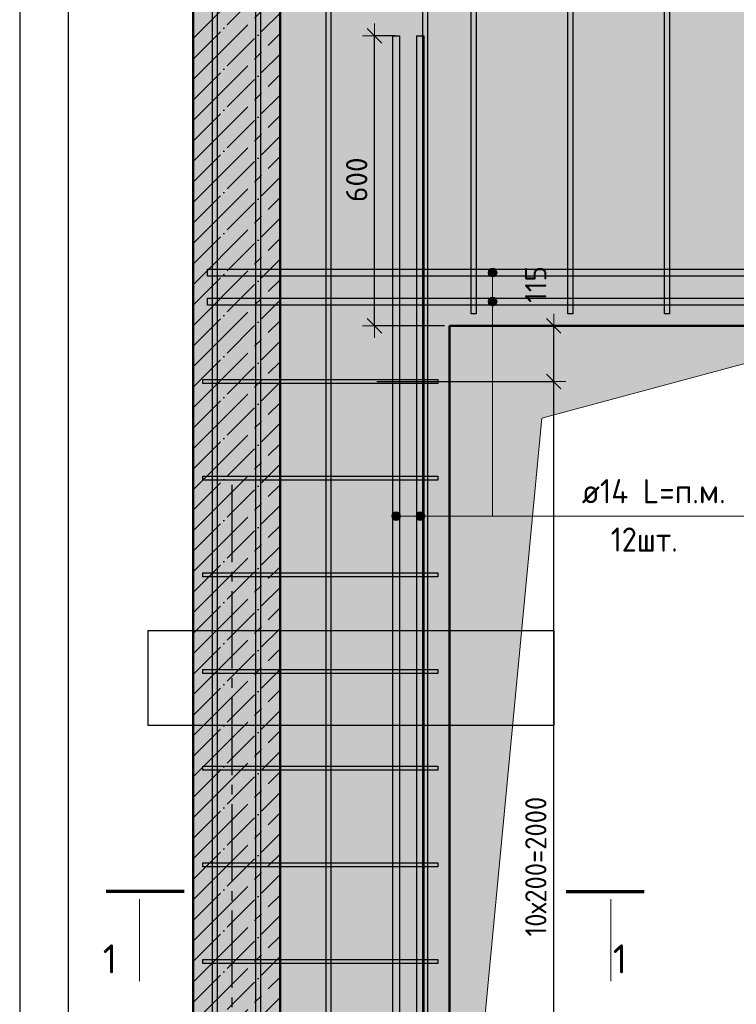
# Model space of a CAD drawing. Header units: millimetres. Extents: x -19950 to 69837, y -2757 to 40090.
# Tile 96 of 136: x 33447 to 34929, y 25510 to 27547. Entities that reach past the tile are written whole.
import ezdxf

# ---------------------------------------------------------------- set-up
doc = ezdxf.new("R2010")
doc.units = ezdxf.units.MM
doc.header["$PDMODE"] = 65
doc.linetypes.add('______11', pattern=[100, 80, -10, 0, -10])
doc.linetypes.add('______5', pattern=[220, 160, -20, 20, -20])
for name, color, linetype, lineweight in [('Standard', 7, 'Continuous', 25), ('Арм.стержн. вертикальными 1', 22, 'Continuous', 35), ('Арм.стержн. Доп. арматура', 180, 'Continuous', 35), ('Арм.стержн. Хомут', 240, 'Continuous', 35), ('Размерная линия_ общее', 7, 'Continuous', 13), ('Фундамент (1)', 7, 'Continuous', 35)]:
    doc.layers.add(name, color=color, linetype=linetype, lineweight=lineweight)
doc.layers.add('Осевая линия_ общее', color=7, linetype='______5', lineweight=13, true_color=0xa0a0a0)
doc.styles.add('ISOCPEUR', font='ISOCPEUR')
doc.dimstyles.new('DIMSTYLE_5', dxfattribs={"dimtxt": 44, "dimasz": 50, "dimexe": 0, "dimexo": 0, "dimgap": 22, "dimtad": 2, "dimdec": 0, "dimrnd": 5, "dimzin": 12, "dimdsep": 46, "dimtxsty": 'ISOCPEUR', "dimblk1": 'ALL_ML_STRICH', "dimblk2": 'ALL_ML_STRICH', "dimsah": 1, "dimcen": 0, "dimclrd": 7, "dimclre": 256, "dimclrt": 7, "dimadec": 0, "dimazin": 0, "dimtfac": 1, "dimtdec": 0, "dimtix": 1, "dimtmove": 2, "dimatfit": 3, "dimfxl": 0, "dimtvp": 1.2, "dimtzin": 0, "dimlwd": 0, "dimlwe": -3, "dimarcsym": 0})
doc.dimstyles.new('DIMSTYLE_7', dxfattribs={"dimtxt": 44, "dimasz": 50, "dimexe": 0, "dimexo": 0, "dimgap": 22, "dimtad": 2, "dimdec": 0, "dimrnd": 5, "dimzin": 12, "dimdsep": 46, "dimtxsty": 'ISOCPEUR', "dimblk1": 'ALL_ML_STRICH', "dimblk2": 'ALL_ML_STRICH', "dimsah": 1, "dimcen": 0, "dimclrd": 7, "dimclre": 256, "dimclrt": 7, "dimadec": 0, "dimazin": 0, "dimtfac": 1, "dimtdec": 0, "dimtix": 1, "dimtmove": 2, "dimatfit": 3, "dimfxl": 0, "dimtzin": 0, "dimlwd": 0, "dimlwe": -3, "dimarcsym": 0})

# ---------------------------------------------------------------- blocks, each defined once
blk = doc.blocks.new('ALL_ML_STRICH')
at = {"color": 0, "linetype": 'ByBlock', "lineweight": -2}
for p, q in [((0, -0.5), (0, 0.5)), ((-1, 0), (0.5, 0)), ((-0.3, -0.3), (0.3, 0.3))]:
    blk.add_line(p, q, dxfattribs=at)
blk = doc.blocks.new('*D147')
at = {"layer": 'DEFPOINTS', "color": 7, "linetype": 'Continuous', "lineweight": 13, "transparency": 33554687}
for p in [(34165.5, 26798.7), (34193.7, 24798.7), (34551.5, 24798.7)]:
    blk.add_point(p, dxfattribs=at)
at = {"layer": 'Размерная линия_ общее', "color": 253, "linetype": 'Continuous', "lineweight": -2, "true_color": 0xa0a0a0, "transparency": 33554687}
for p, q in [((34185.5, 26798.7), (34551.5, 26798.7)), ((34213.7, 24798.7), (34551.5, 24798.7))]:
    blk.add_line(p, q, dxfattribs=at)
at = {"layer": 'Размерная линия_ общее', "color": 7, "linetype": 'Continuous', "lineweight": -2, "transparency": 33554687}
blk.add_line((34551.5, 24798.7), (34551.5, 26798.7), dxfattribs=at)
at = {"layer": 'Размерная линия_ общее', "color": 7, "linetype": 'Continuous', "lineweight": 13, "transparency": 33554687, "xscale": 50, "yscale": 50, "zscale": 50}
for p, rotation in [((34551.5, 26798.7), 90), ((34551.5, 24798.7), 270)]:
    blk.add_blockref('ALL_ML_STRICH', p, dxfattribs=dict(at, rotation=rotation))
at = {"layer": 'Размерная линия_ общее', "color": 7, "linetype": 'Continuous', "lineweight": 13, "transparency": 33554687, "insert": (34492.5, 25650.7), "char_height": 44, "width": 2.2, "attachment_point": 1, "rotation": 90, "line_spacing_factor": 0.60241, "style": 'ISOCPEUR'}
blk.add_mtext('\\W0.91;10х200=2000', dxfattribs=at)
blk = doc.blocks.new('*D148')
at = {"layer": 'DEFPOINTS', "color": 7, "linetype": 'Continuous', "lineweight": 13, "transparency": 33554687}
for p in [(34345.8, 26913.7), (34165.5, 26798.7), (34551.5, 26798.7)]:
    blk.add_point(p, dxfattribs=at)
at = {"layer": 'Размерная линия_ общее', "color": 253, "linetype": 'Continuous', "lineweight": -2, "true_color": 0xa0a0a0, "transparency": 33554687}
for p, q in [((34365.8, 26913.7), (34551.5, 26913.7)), ((34185.5, 26798.7), (34551.5, 26798.7))]:
    blk.add_line(p, q, dxfattribs=at)
at = {"layer": 'Размерная линия_ общее', "color": 7, "linetype": 'Continuous', "lineweight": -2, "transparency": 33554687}
blk.add_line((34551.5, 26798.7), (34551.5, 26913.7), dxfattribs=at)
at = {"layer": 'Размерная линия_ общее', "color": 7, "linetype": 'Continuous', "lineweight": 13, "transparency": 33554687, "xscale": 50, "yscale": 50, "zscale": 50}
for p, rotation in [((34551.5, 26913.7), 90), ((34551.5, 26798.7), 270)]:
    blk.add_blockref('ALL_ML_STRICH', p, dxfattribs=dict(at, rotation=rotation))
at = {"layer": 'Размерная линия_ общее', "color": 7, "linetype": 'Continuous', "lineweight": 13, "transparency": 33554687, "insert": (34514.3, 26999.4), "char_height": 44, "width": 132, "attachment_point": 5, "rotation": 90, "style": 'ISOCPEUR'}
blk.add_mtext('\\A1;{115}', dxfattribs=at)
blk = doc.blocks.new('*D149')
at = {"layer": 'DEFPOINTS', "color": 7, "linetype": 'Continuous', "lineweight": 13, "transparency": 33554687}
for p in [(34243.8, 27513.7), (34181.1, 26913.7), (34345.8, 26913.7)]:
    blk.add_point(p, dxfattribs=at)
at = {"layer": 'Размерная линия_ общее', "color": 253, "linetype": 'Continuous', "lineweight": -2, "true_color": 0xa0a0a0, "transparency": 33554687}
for p, q in [((34223.8, 27513.7), (34181.1, 27513.7)), ((34325.8, 26913.7), (34181.1, 26913.7))]:
    blk.add_line(p, q, dxfattribs=at)
at = {"layer": 'Размерная линия_ общее', "color": 7, "linetype": 'Continuous', "lineweight": -2, "transparency": 33554687}
blk.add_line((34181.1, 26913.7), (34181.1, 27513.7), dxfattribs=at)
at = {"layer": 'Размерная линия_ общее', "color": 7, "linetype": 'Continuous', "lineweight": 13, "transparency": 33554687, "xscale": 50, "yscale": 50, "zscale": 50}
for p, rotation in [((34181.1, 27513.7), 90), ((34181.1, 26913.7), 270)]:
    blk.add_blockref('ALL_ML_STRICH', p, dxfattribs=dict(at, rotation=rotation))
at = {"layer": 'Размерная линия_ общее', "color": 7, "linetype": 'Continuous', "lineweight": 13, "transparency": 33554687, "insert": (34144.1, 27215.9), "char_height": 44, "width": 132, "attachment_point": 5, "rotation": 90, "style": 'ISOCPEUR'}
blk.add_mtext('\\A1;{600}', dxfattribs=at)

msp = doc.modelspace()

# ---------------------------------------------------------------- hatches: boundary and pattern name
at = {"layer": 'Standard', "linetype": 'Continuous', "lineweight": 13, "transparency": 33554687}
h = msp.add_hatch(color=7, dxfattribs=at)
h.paths.add_polyline_path([(34335.8, 26913.7), (35235.8, 26913.7), (35235.8, 24713.7), (35585.8, 24713.7), (35585.8, 29393.7), (33985.8, 29393.7), (33985.8, 24713.7), (34335.8, 24713.7)])
h.paths.add_polyline_path([(35455.8, 25883.7), (35455.7, 25881.6), (35455.3, 25879.5), (35454.8, 25877.5), (35454, 25875.5), (35453.1, 25873.7), (35451.9, 25871.9), (35450.6, 25870.3), (35449.1, 25868.8), (35447.5, 25867.5), (35445.8, 25866.3), (35443.9, 25865.4), (35441.9, 25864.6), (35439.9, 25864.1), (35437.9, 25863.8), (35435.8, 25863.7), (35433.7, 25863.8), (35431.6, 25864.1), (35429.6, 25864.6), (35427.6, 25865.4), (35425.8, 25866.3), (35424, 25867.5), (35422.4, 25868.8), (35420.9, 25870.3), (35419.6, 25871.9), (35418.4, 25873.7), (35417.5, 25875.5), (35416.7, 25877.5), (35416.2, 25879.5), (35415.9, 25881.6), (35415.8, 25883.7), (35415.9, 25885.8), (35416.2, 25887.8), (35416.7, 25889.8), (35417.5, 25891.8), (35418.4, 25893.7), (35419.6, 25895.4), (35420.9, 25897.1), (35422.4, 25898.5), (35424, 25899.8), (35425.8, 25901), (35427.6, 25901.9), (35429.6, 25902.7), (35431.6, 25903.2), (35433.7, 25903.6), (35435.8, 25903.7), (35437.9, 25903.6), (35439.9, 25903.2), (35441.9, 25902.7), (35443.9, 25901.9), (35445.8, 25901), (35447.5, 25899.8), (35449.1, 25898.5), (35450.6, 25897.1), (35451.9, 25895.4), (35453.1, 25893.7), (35454, 25891.8), (35454.8, 25889.8), (35455.3, 25887.8), (35455.7, 25885.8)], flags=16)
at = {"layer": 'Standard', "linetype": 'Continuous', "lineweight": -3, "transparency": 33554687}
msp.add_hatch(color=7, dxfattribs=at).paths.add_polyline_path([(33985.8, 24713.7), (33985.8, 27833.7), (33805.8, 27833.7), (33805.8, 24713.7)])
at = {"layer": 'Арм.стержн. Доп. арматура', "linetype": 'Continuous', "lineweight": 13, "transparency": 33554687}
for points in [[(34416.2, 27023.7), (34434.2, 27023.7), (34433, 27028.2)], [(34416.2, 27023.7), (34433, 27028.2), (34417.5, 27028.2)], [(34416.2, 27023.7), (34434.2, 27023.7), (34433, 27028.2)], [(34416.2, 27023.7), (34433, 27028.2), (34417.5, 27028.2)], [(34417.5, 27028.2), (34433, 27028.2), (34429.7, 27031.4)], [(34417.5, 27028.2), (34429.7, 27031.4), (34420.7, 27031.4)], [(34417.5, 27028.2), (34433, 27028.2), (34429.7, 27031.4)], [(34417.5, 27028.2), (34429.7, 27031.4), (34420.7, 27031.4)], [(34420.7, 27031.4), (34429.7, 27031.4), (34425.2, 27032.7)], [(34420.7, 27031.4), (34429.7, 27031.4), (34425.2, 27032.7)], [(34417.5, 27019.2), (34434.2, 27023.7), (34416.2, 27023.7)], [(34417.5, 27019.2), (34434.2, 27023.7), (34416.2, 27023.7)], [(34417.5, 27019.2), (34433, 27019.2), (34434.2, 27023.7)], [(34417.5, 27019.2), (34433, 27019.2), (34434.2, 27023.7)], [(34420.7, 27015.9), (34433, 27019.2), (34417.5, 27019.2)], [(34420.7, 27015.9), (34433, 27019.2), (34417.5, 27019.2)], [(34420.7, 27015.9), (34429.7, 27015.9), (34433, 27019.2)], [(34420.7, 27015.9), (34429.7, 27015.9), (34433, 27019.2)], [(34429.7, 27015.9), (34420.7, 27015.9), (34425.2, 27014.7)], [(34429.7, 27015.9), (34420.7, 27015.9), (34425.2, 27014.7)], [(34416.2, 26963.7), (34434.2, 26963.7), (34433, 26968.2)], [(34416.2, 26963.7), (34433, 26968.2), (34417.5, 26968.2)], [(34416.2, 26963.7), (34434.2, 26963.7), (34433, 26968.2)], [(34416.2, 26963.7), (34433, 26968.2), (34417.5, 26968.2)], [(34417.5, 26968.2), (34433, 26968.2), (34429.7, 26971.4)], [(34417.5, 26968.2), (34429.7, 26971.4), (34420.7, 26971.4)], [(34417.5, 26968.2), (34433, 26968.2), (34429.7, 26971.4)], [(34417.5, 26968.2), (34429.7, 26971.4), (34420.7, 26971.4)], [(34420.7, 26971.4), (34429.7, 26971.4), (34425.2, 26972.7)], [(34420.7, 26971.4), (34429.7, 26971.4), (34425.2, 26972.7)], [(34417.5, 26959.2), (34434.2, 26963.7), (34416.2, 26963.7)], [(34417.5, 26959.2), (34434.2, 26963.7), (34416.2, 26963.7)], [(34417.5, 26959.2), (34433, 26959.2), (34434.2, 26963.7)], [(34417.5, 26959.2), (34433, 26959.2), (34434.2, 26963.7)], [(34420.7, 26955.9), (34433, 26959.2), (34417.5, 26959.2)], [(34420.7, 26955.9), (34433, 26959.2), (34417.5, 26959.2)], [(34420.7, 26955.9), (34429.7, 26955.9), (34433, 26959.2)], [(34420.7, 26955.9), (34429.7, 26955.9), (34433, 26959.2)], [(34429.7, 26955.9), (34420.7, 26955.9), (34425.2, 26954.7)], [(34429.7, 26955.9), (34420.7, 26955.9), (34425.2, 26954.7)], [(34218, 26515.4), (34218, 26524.4), (34216.8, 26519.9)], [(34218, 26515.4), (34218, 26524.4), (34216.8, 26519.9)], [(34221.3, 26512.1), (34221.3, 26527.6), (34218, 26524.4)], [(34221.3, 26512.1), (34221.3, 26527.6), (34218, 26524.4)], [(34221.3, 26512.1), (34218, 26524.4), (34218, 26515.4)], [(34221.3, 26512.1), (34218, 26524.4), (34218, 26515.4)], [(34225.8, 26510.9), (34225.8, 26528.9), (34221.3, 26527.6)], [(34225.8, 26510.9), (34225.8, 26528.9), (34221.3, 26527.6)], [(34225.8, 26510.9), (34221.3, 26527.6), (34221.3, 26512.1)], [(34225.8, 26510.9), (34221.3, 26527.6), (34221.3, 26512.1)], [(34230.3, 26512.1), (34230.3, 26527.6), (34225.8, 26528.9)], [(34230.3, 26512.1), (34225.8, 26528.9), (34225.8, 26510.9)], [(34230.3, 26512.1), (34230.3, 26527.6), (34225.8, 26528.9)], [(34230.3, 26512.1), (34225.8, 26528.9), (34225.8, 26510.9)], [(34233.5, 26515.4), (34233.5, 26524.4), (34230.3, 26527.6)], [(34233.5, 26515.4), (34230.3, 26527.6), (34230.3, 26512.1)], [(34233.5, 26515.4), (34233.5, 26524.4), (34230.3, 26527.6)], [(34233.5, 26515.4), (34230.3, 26527.6), (34230.3, 26512.1)], [(34233.5, 26524.4), (34233.5, 26515.4), (34234.8, 26519.9)], [(34233.5, 26524.4), (34233.5, 26515.4), (34234.8, 26519.9)], [(34268, 26515.4), (34268, 26524.4), (34266.8, 26519.9)], [(34268, 26515.4), (34268, 26524.4), (34266.8, 26519.9)], [(34271.3, 26512.1), (34271.3, 26527.6), (34268, 26524.4)], [(34271.3, 26512.1), (34271.3, 26527.6), (34268, 26524.4)], [(34271.3, 26512.1), (34268, 26524.4), (34268, 26515.4)], [(34271.3, 26512.1), (34268, 26524.4), (34268, 26515.4)], [(34275.8, 26510.9), (34275.8, 26528.9), (34271.3, 26527.6)], [(34275.8, 26510.9), (34275.8, 26528.9), (34271.3, 26527.6)], [(34275.8, 26510.9), (34271.3, 26527.6), (34271.3, 26512.1)], [(34275.8, 26510.9), (34271.3, 26527.6), (34271.3, 26512.1)], [(34280.3, 26512.1), (34280.3, 26527.6), (34275.8, 26528.9)], [(34280.3, 26512.1), (34275.8, 26528.9), (34275.8, 26510.9)], [(34280.3, 26512.1), (34280.3, 26527.6), (34275.8, 26528.9)], [(34280.3, 26512.1), (34275.8, 26528.9), (34275.8, 26510.9)], [(34283.5, 26515.4), (34283.5, 26524.4), (34280.3, 26527.6)], [(34283.5, 26515.4), (34280.3, 26527.6), (34280.3, 26512.1)], [(34283.5, 26515.4), (34283.5, 26524.4), (34280.3, 26527.6)], [(34283.5, 26515.4), (34280.3, 26527.6), (34280.3, 26512.1)], [(34283.5, 26524.4), (34283.5, 26515.4), (34284.8, 26519.9)], [(34283.5, 26524.4), (34283.5, 26515.4), (34284.8, 26519.9)]]:
    msp.add_hatch(color=7, dxfattribs=at).paths.add_polyline_path(points)
at = {"layer": 'Фундамент (1)', "linetype": 'Continuous', "lineweight": 13, "true_color": 0x2d2d2d, "transparency": 33554687}
msp.add_hatch(color=250, dxfattribs=at).paths.add_polyline_path([(34526.7, 26722.7), (35235.8, 26913.7), (34335.8, 26913.7), (34335.8, 24713.7)])

# ---------------------------------------------------------------- linework, layer by layer
at = {"color": 52, "linetype": 'Continuous', "lineweight": -3, "transparency": 33554687}
for p, q in [((33547.4, 29508.3), (33547.4, 24368.4)), ((33547.4, 29508.3), (33547.4, 24368.4)), ((33712.5, 26283), (33712.5, 26088)), ((34552.5, 26283), (33712.5, 26283)), ((33712.5, 26283), (33712.5, 26088)), ((34552.5, 26283), (33712.5, 26283)), ((34552.5, 26088), (34552.5, 26283)), ((34552.5, 26088), (34552.5, 26283)), ((33712.5, 26088), (34552.5, 26088)), ((33712.5, 26088), (34552.5, 26088))]:
    msp.add_line(p, q, dxfattribs=at)
at = {"layer": 'Standard', "color": 7, "linetype": 'Continuous', "lineweight": 50, "transparency": 33554687}
for p, q in [((33805.8, 27833.7), (33805.8, 24713.7)), ((33985.8, 24713.7), (33985.8, 27833.7)), ((34335.8, 26913.7), (34335.8, 24713.7)), ((35235.8, 26913.7), (34335.8, 26913.7))]:
    msp.add_line(p, q, dxfattribs=at)
at = {"layer": 'Standard', "color": 7, "linetype": '______5', "lineweight": -3, "transparency": 33554687}
for p, q in [((33805.8, 27508), (33985.8, 27688)), ((33805.8, 27423.1), (33985.8, 27603.1)), ((33805.8, 27338.3), (33985.8, 27518.3)), ((33805.8, 27253.4), (33985.8, 27433.4)), ((33805.8, 27168.5), (33985.8, 27348.5)), ((33805.8, 27083.7), (33985.8, 27263.7)), ((33805.8, 26998.8), (33985.8, 27178.8)), ((33805.8, 26914), (33985.8, 27094)), ((33805.8, 26829.1), (33985.8, 27009.1)), ((33805.8, 26744.3), (33985.8, 26924.3)), ((33805.8, 26659.4), (33985.8, 26839.4)), ((33805.8, 26574.6), (33985.8, 26754.6)), ((33805.8, 26489.7), (33985.8, 26669.7)), ((33805.8, 26404.9), (33985.8, 26584.9)), ((33805.8, 26320), (33985.8, 26500)), ((33805.8, 26235.2), (33985.8, 26415.2)), ((33805.8, 26150.3), (33985.8, 26330.3)), ((33805.8, 26065.5), (33985.8, 26245.5)), ((33805.8, 25980.6), (33985.8, 26160.6)), ((33805.8, 25895.8), (33985.8, 26075.8)), ((33805.8, 25810.9), (33985.8, 25990.9)), ((33805.8, 25726.1), (33985.8, 25906.1)), ((33805.8, 25641.2), (33985.8, 25821.2)), ((33805.8, 25556.3), (33985.8, 25736.3)), ((33805.8, 25471.5), (33985.8, 25651.5)), ((33805.8, 25386.6), (33985.8, 25566.6))]:
    msp.add_line(p, q, dxfattribs=at)
at = {"layer": 'Standard', "color": 7, "linetype": '______11', "lineweight": -3, "transparency": 33554687}
for p, q in [((33805.8, 27465.5), (33985.8, 27645.5)), ((33805.8, 27380.7), (33985.8, 27560.7)), ((33805.8, 27295.8), (33985.8, 27475.8)), ((33805.8, 27211), (33985.8, 27391)), ((33805.8, 27126.1), (33985.8, 27306.1)), ((33805.8, 27041.3), (33985.8, 27221.3)), ((33805.8, 26956.4), (33985.8, 27136.4)), ((33805.8, 26871.6), (33985.8, 27051.6)), ((33805.8, 26786.7), (33985.8, 26966.7)), ((33805.8, 26701.9), (33985.8, 26881.9)), ((33805.8, 26617), (33985.8, 26797)), ((33805.8, 26532.2), (33985.8, 26712.2)), ((33805.8, 26447.3), (33985.8, 26627.3)), ((33805.8, 26362.4), (33985.8, 26542.4)), ((33805.8, 26277.6), (33985.8, 26457.6)), ((33805.8, 26192.7), (33985.8, 26372.7)), ((33805.8, 26107.9), (33985.8, 26287.9)), ((33805.8, 26023), (33985.8, 26203)), ((33805.8, 25938.2), (33985.8, 26118.2)), ((33805.8, 25853.3), (33985.8, 26033.3)), ((33805.8, 25768.5), (33985.8, 25948.5)), ((33805.8, 25683.6), (33985.8, 25863.6)), ((33805.8, 25598.8), (33985.8, 25778.8)), ((33805.8, 25513.9), (33985.8, 25693.9)), ((33805.8, 25429.1), (33985.8, 25609.1)), ((33805.8, 25344.2), (33985.8, 25524.2))]:
    msp.add_line(p, q, dxfattribs=at)
at = {"layer": 'Standard', "color": 7, "linetype": 'Continuous', "lineweight": 70, "transparency": 33554687}
for p, q in [((33787.3, 25743.8), (33626.5, 25743.8)), ((34577.3, 25743.8), (34738.1, 25743.8))]:
    msp.add_line(p, q, dxfattribs=at)
at = {"layer": 'Standard', "color": 7, "linetype": 'Continuous', "lineweight": 13, "transparency": 33554687}
for p, q in [((33695, 25727.8), (33695, 25558.2)), ((34669.6, 25727.8), (34669.6, 25558.2))]:
    msp.add_line(p, q, dxfattribs=at)
at = {"layer": 'Standard', "color": 7, "linetype": 'Continuous', "lineweight": 25, "transparency": 33554687}
msp.add_lwpolyline([(33447.4, 24268.4), (38176.5, 24268.4), (38176.5, 29608.3), (33447.4, 29608.3), (33447.4, 24268.4)], dxfattribs=at)
at = {"layer": 'Standard', "color": 7, "linetype": 'Continuous', "lineweight": 13, "transparency": 33554687}
msp.add_lwpolyline([(34335.8, 24713.7), (34526.7, 26722.7), (35235.8, 26913.7)], dxfattribs=at)
at = {"layer": 'Арм.стержн. вертикальными 1', "color": 4, "linetype": 'Continuous', "lineweight": 25, "transparency": 33554687}
for points in [[(34080.8, 24713.7), (34080.8, 29368.7), (34090.8, 29368.7), (34090.8, 24713.7), (34080.8, 24713.7)], [(34080.8, 24713.7), (34080.8, 29368.7), (34090.8, 29368.7), (34090.8, 24713.7), (34080.8, 24713.7)], [(34280.8, 24713.7), (34280.8, 29368.7), (34290.8, 29368.7), (34290.8, 24713.7), (34280.8, 24713.7)], [(34280.8, 24713.7), (34280.8, 29368.7), (34290.8, 29368.7), (34290.8, 24713.7), (34280.8, 24713.7)], [(34380.8, 26938.7), (34380.8, 29368.7), (34390.8, 29368.7), (34390.8, 26938.7), (34380.8, 26938.7)], [(34380.8, 26938.7), (34380.8, 29368.7), (34390.8, 29368.7), (34390.8, 26938.7), (34380.8, 26938.7)], [(34580.8, 26938.7), (34580.8, 29368.7), (34590.8, 29368.7), (34590.8, 26938.7), (34580.8, 26938.7)], [(34580.8, 26938.7), (34580.8, 29368.7), (34590.8, 29368.7), (34590.8, 26938.7), (34580.8, 26938.7)], [(34780.8, 26938.7), (34780.8, 29368.7), (34790.8, 29368.7), (34790.8, 26938.7), (34780.8, 26938.7)], [(34780.8, 26938.7), (34780.8, 29368.7), (34790.8, 29368.7), (34790.8, 26938.7), (34780.8, 26938.7)], [(33845.7, 24713.7), (33845.7, 28843.7), (33855.7, 28843.7), (33855.7, 24713.7), (33845.7, 24713.7)], [(33845.7, 24713.7), (33845.7, 28843.7), (33855.7, 28843.7), (33855.7, 24713.7), (33845.7, 24713.7)], [(33845.7, 24713.7), (33845.7, 28843.7), (33855.7, 28843.7), (33855.7, 24713.7), (33845.7, 24713.7)], [(33935.3, 24713.7), (33935.3, 28843.7), (33945.3, 28843.7), (33945.3, 24713.7), (33935.3, 24713.7)], [(33935.3, 24713.7), (33935.3, 28843.7), (33945.3, 28843.7), (33945.3, 24713.7), (33935.3, 24713.7)], [(33935.3, 24713.7), (33935.3, 28843.7), (33945.3, 28843.7), (33945.3, 24713.7), (33935.3, 24713.7)]]:
    msp.add_lwpolyline(points, dxfattribs=at)
at = {"layer": 'Арм.стержн. Доп. арматура', "color": 7, "linetype": 'Continuous', "lineweight": 13, "transparency": 33554687}
for p, q in [((34425.2, 27032.7), (34425.2, 27032.7)), ((34425.2, 27032.7), (34425.2, 27032.7)), ((34416.2, 27023.7), (34416.2, 27023.7)), ((34416.2, 27023.7), (34416.2, 27023.7)), ((34425.2, 26519.9), (34425.2, 27023.7)), ((34425.2, 26519.9), (34425.2, 27023.7)), ((34425.2, 27014.7), (34425.2, 27014.7)), ((34425.2, 27014.7), (34425.2, 27014.7)), ((34434.2, 27023.7), (34434.2, 27023.7)), ((34434.2, 27023.7), (34434.2, 27023.7)), ((34425.2, 26972.7), (34425.2, 26972.7)), ((34425.2, 26972.7), (34425.2, 26972.7)), ((34416.2, 26963.7), (34416.2, 26963.7)), ((34416.2, 26963.7), (34416.2, 26963.7)), ((34425.2, 26519.9), (34425.2, 26963.7)), ((34425.2, 26519.9), (34425.2, 26963.7)), ((34425.2, 26954.7), (34425.2, 26954.7)), ((34425.2, 26954.7), (34425.2, 26954.7)), ((34434.2, 26963.7), (34434.2, 26963.7)), ((34434.2, 26963.7), (34434.2, 26963.7)), ((34216.8, 26519.9), (34216.8, 26519.9)), ((34216.8, 26519.9), (34216.8, 26519.9)), ((34225.8, 26528.9), (34225.8, 26528.9)), ((34225.8, 26528.9), (34225.8, 26528.9)), ((34425.2, 26519.9), (34225.8, 26519.9)), ((34425.2, 26519.9), (34225.8, 26519.9)), ((34234.8, 26519.9), (34234.8, 26519.9)), ((34234.8, 26519.9), (34234.8, 26519.9)), ((34266.8, 26519.9), (34266.8, 26519.9)), ((34266.8, 26519.9), (34266.8, 26519.9)), ((34275.8, 26528.9), (34275.8, 26528.9)), ((34275.8, 26528.9), (34275.8, 26528.9)), ((34425.2, 26519.9), (34275.8, 26519.9)), ((34425.2, 26519.9), (34275.8, 26519.9)), ((34284.8, 26519.9), (34284.8, 26519.9)), ((34284.8, 26519.9), (34284.8, 26519.9)), ((34425.2, 26519.9), (35295.8, 26519.9)), ((34425.2, 26519.9), (35345.8, 26519.9)), ((34425.2, 26519.9), (35345.8, 26519.9)), ((34425.2, 26519.9), (34937.7, 26519.9)), ((34425.2, 26519.9), (35295.8, 26519.9)), ((34225.8, 26510.9), (34225.8, 26510.9)), ((34225.8, 26510.9), (34225.8, 26510.9)), ((34275.8, 26510.9), (34275.8, 26510.9)), ((34275.8, 26510.9), (34275.8, 26510.9))]:
    msp.add_line(p, q, dxfattribs=at)
at = {"layer": 'Арм.стержн. Доп. арматура', "color": 7, "linetype": 'Continuous', "lineweight": 25, "transparency": 33554687}
for points in [[(34218.8, 24713.7), (34218.8, 27513.7), (34232.8, 27513.7), (34232.8, 24713.7), (34218.8, 24713.7)], [(34218.8, 24713.7), (34218.8, 27513.7), (34232.8, 27513.7), (34232.8, 24713.7), (34218.8, 24713.7)], [(34268.8, 24713.7), (34268.8, 27513.7), (34282.8, 27513.7), (34282.8, 24713.7), (34268.8, 24713.7)], [(34268.8, 24713.7), (34268.8, 27513.7), (34282.8, 27513.7), (34282.8, 24713.7), (34268.8, 24713.7)], [(38040.8, 27016.7), (33835.8, 27016.7), (33835.8, 27030.7), (38040.8, 27030.7), (38040.8, 27016.7)], [(38040.8, 27016.7), (33835.8, 27016.7), (33835.8, 27030.7), (38040.8, 27030.7), (38040.8, 27016.7)], [(38040.8, 26956.7), (33835.8, 26956.7), (33835.8, 26970.7), (38040.8, 26970.7), (38040.8, 26956.7)], [(38040.8, 26956.7), (33835.8, 26956.7), (33835.8, 26970.7), (38040.8, 26970.7), (38040.8, 26956.7)]]:
    msp.add_lwpolyline(points, dxfattribs=at)
at = {"layer": 'Арм.стержн. Доп. арматура', "color": 7, "linetype": 'Continuous', "lineweight": 13, "transparency": 33554687}
for centre in [(34425.2, 27023.7), (34425.2, 27023.7), (34425.2, 26963.7), (34425.2, 26963.7), (34225.8, 26519.9), (34225.8, 26519.9), (34275.8, 26519.9), (34275.8, 26519.9)]:
    msp.add_circle(centre, 9, dxfattribs=at)
at = {"layer": 'Арм.стержн. Хомут', "color": 40, "linetype": 'Continuous', "lineweight": 25, "transparency": 33554687}
for points in [[(33825.7, 26802.7), (34311.8, 26802.7), (34311.8, 26794.7), (33825.7, 26794.7), (33825.7, 26802.7)], [(33825.7, 26602.7), (34311.8, 26602.7), (34311.8, 26594.7), (33825.7, 26594.7), (33825.7, 26602.7)], [(33825.7, 26402.7), (34311.8, 26402.7), (34311.8, 26394.7), (33825.7, 26394.7), (33825.7, 26402.7)], [(33825.7, 26202.7), (34311.8, 26202.7), (34311.8, 26194.7), (33825.7, 26194.7), (33825.7, 26202.7)], [(33825.7, 26002.7), (34311.8, 26002.7), (34311.8, 25994.7), (33825.7, 25994.7), (33825.7, 26002.7)], [(33825.7, 25802.7), (34311.8, 25802.7), (34311.8, 25794.7), (33825.7, 25794.7), (33825.7, 25802.7)], [(33825.7, 25602.7), (34311.8, 25602.7), (34311.8, 25594.7), (33825.7, 25594.7), (33825.7, 25602.7)]]:
    msp.add_lwpolyline(points, dxfattribs=at)
at = {"layer": 'Осевая линия_ общее', "color": 253, "linetype": '______5', "lineweight": -3, "true_color": 0xa0a0a0, "transparency": 33554687}
msp.add_line((33885.8, 26584.6), (33885.8, 24559.1), dxfattribs=at)

# ---------------------------------------------------------------- texts
at = {"layer": 'Standard', "color": 7, "linetype": 'Continuous', "lineweight": 13, "transparency": 33554687, "char_height": 60, "width": 46.667, "attachment_point": 7, "style": 'ISOCPEUR'}
for insert in [(33619.1, 25574.2), (34673.4, 25574.2)]:
    msp.add_mtext('\\A1;{\\fISOCPEUR|i0|b0;\\H60.000000;\\W1.000000;\\C7;1}\\P', dxfattribs=dict(at, insert=insert))
at = {"layer": 'Арм.стержн. Доп. арматура', "color": 7, "linetype": 'Continuous', "lineweight": 25, "transparency": 33554687, "char_height": 50, "attachment_point": 7, "style": 'ISOCPEUR'}
for s, insert, width in [('\\W0.94;ø14 L=п.м.', (34609.4, 26546.6), 338.338), ('\\W0.91;12шт. ', (34669.4, 26446.6), 217.612)]:
    msp.add_mtext(s, dxfattribs=dict(at, insert=insert, width=width))

# ---------------------------------------------------------------- dimensions: what is measured, and where the dimension line sits
at = {"layer": 'Размерная линия_ общее', "color": 7, "linetype": 'Continuous', "lineweight": 13, "transparency": 33554687}
for base, p1, p2, dimstyle, picture, middle in [((34181.1, 27513.7), (34325.8, 26913.7), (34223.8, 27513.7), 'DIMSTYLE_7', '*D149', (34144.1, 27215.9)), ((34551.5, 26913.7), (34185.5, 26798.7), (34365.8, 26913.7), 'DIMSTYLE_5', '*D148', (34514.3, 26999.4))]:
    dim = msp.add_linear_dim(base=base, p1=p1, p2=p2, angle=90, dimstyle=dimstyle, override={"dimpost": '<>', "dimclrd": 7, "dimclre": 253, "dimclrt": 7, "dimlwd": 0, "dimlwe": 65533}, dxfattribs=at)
    dim.commit()
    dim.dimension.update_dxf_attribs({"geometry": picture, "text_midpoint": middle, "dimtype": 160})
dim = msp.add_linear_dim(base=(34551.5, 26798.7), p1=(34213.7, 24798.7), p2=(34185.5, 26798.7), angle=90, text='\\W0.91;10х200=2000', dimstyle='DIMSTYLE_7', override={"dimpost": '<>', "dimclrd": 7, "dimclre": 253, "dimclrt": 7, "dimlwd": 0, "dimlwe": 65533}, dxfattribs=at)
dim.commit()
dim.dimension.update_dxf_attribs({"geometry": '*D147', "text_midpoint": (34529.5, 25798.7), "dimtype": 160})

doc.saveas('drawing.dxf')
